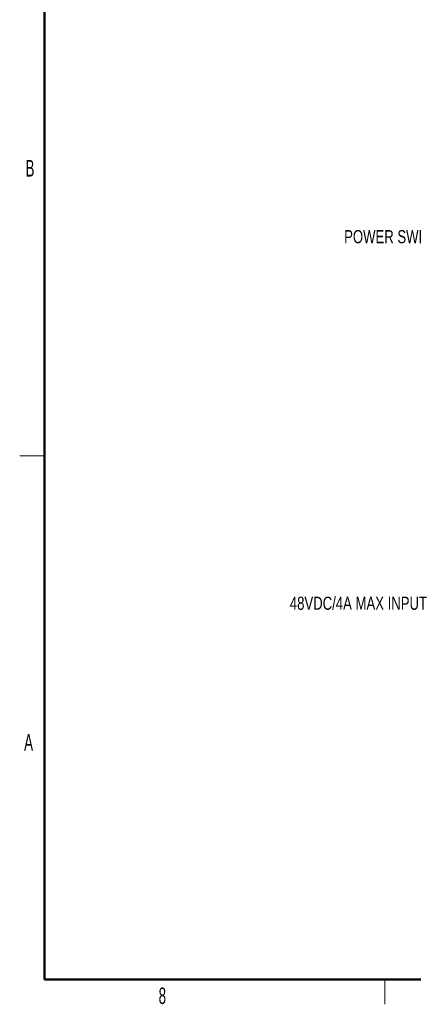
# Model space of a CAD drawing. Header units: millimetres. Extents: x 19 to 844, y 7 to 552.
# Tile 1 of 63: x 19 to 115, y 7 to 245. Entities that reach past the tile are written whole.
import ezdxf

# ---------------------------------------------------------------- set-up
doc = ezdxf.new("R2010")
doc.units = ezdxf.units.MM
doc.styles.add('SLDTEXTSTYLE0', font='TXT', dxfattribs={"width": 0.605})
doc.styles.add('SLDTEXTSTYLE3', font='TXT', dxfattribs={"width": 0.75})

msp = doc.modelspace()

# ---------------------------------------------------------------- linework, layer by layer
at = {"color": 7, "linetype": 'Continuous', "lineweight": 50}
for p, q in [((25.4, 546.1), (25.4, 12.7)), ((25.4, 12.7), (838.2, 12.7))]:
    msp.add_line(p, q, dxfattribs=at)
at = {"color": 7, "linetype": 'Continuous', "lineweight": 18}
for p, q in [((25.4, 139.7), (19.4, 139.7)), ((107.95, 12.7), (107.95, 6.7))]:
    msp.add_line(p, q, dxfattribs=at)

# ---------------------------------------------------------------- texts
at = {"color": 7, "linetype": 'Continuous', "lineweight": 0}
for s, insert, char_height, attachment_point, style in [('B', (21.905, 211.447), 4, 2, 'SLDTEXTSTYLE0'), ('POWER SWITCH', (98.09, 194.449), 3.175, 1, 'SLDTEXTSTYLE3'), ('48VDC/4A MAX INPUT', (84.922, 105.532), 3.175, 1, 'SLDTEXTSTYLE3'), ('A', (21.553, 72.224), 4, 2, 'SLDTEXTSTYLE0'), ('8', (53.998, 10.743), 4, 2, 'SLDTEXTSTYLE0')]:
    msp.add_mtext(s, dxfattribs=dict(at, insert=insert, char_height=char_height, attachment_point=attachment_point, style=style))

doc.saveas('drawing.dxf')
